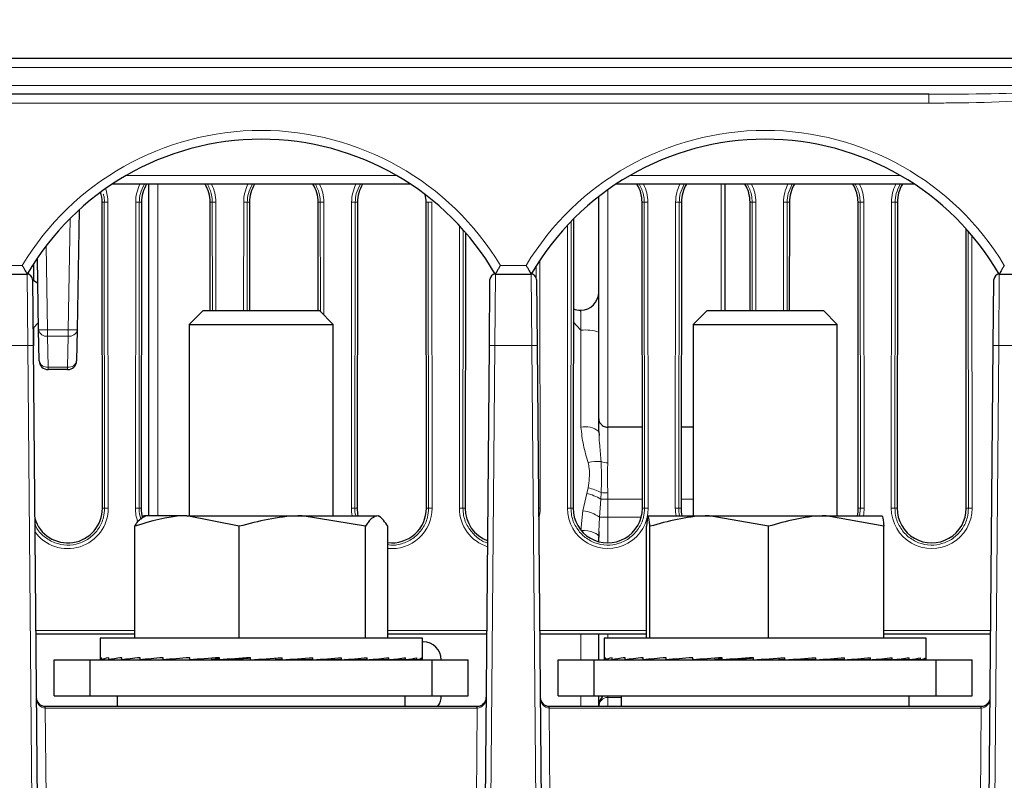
# Paper-space layout 'Blatt3' of a CAD drawing. Header units: millimetres. Extents: x 5 to 418, y 2 to 292.
# Tile 22 of 28: x 253 to 290, y 162 to 190. Entities that reach past the tile are written whole.
import ezdxf

# ---------------------------------------------------------------- set-up
doc = ezdxf.new("R2010")
doc.units = ezdxf.units.MM
doc.layers.add('SLD-0', color=7, linetype='Continuous')
doc.styles.add('SLDTEXTSTYLE1', font='TXT', dxfattribs={"width": 0.605})
doc.dimstyles.new('SLDDIMSTYLE3', dxfattribs={"dimtxt": 3.5, "dimasz": 3.302, "dimexe": 0, "dimexo": 0.0625, "dimgap": 0.875, "dimtad": 1, "dimlfac": 1.5, "dimrnd": 1e-09, "dimzin": 12, "dimdsep": 46, "dimtxsty": 'SLDTEXTSTYLE1', "dimsah": 1, "dimcen": 0.09, "dimadec": 0, "dimazin": 3, "dimtfac": 1, "dimtofl": 0, "dimtmove": 0, "dimatfit": 3, "dimfxl": 1, "dimfrac": 2, "dimtolj": 1, "dimtzin": 12, "dimarcsym": 0})

# ---------------------------------------------------------------- blocks, each defined once
blk = doc.blocks.new('_D_16')
at = {"layer": 'SLD-0', "color": 7}
for p, q in [((135.329, 131.427), (135.329, 266.667)), ((325.329, 131.427), (325.329, 266.667)), ((135.329, 265.667), (325.329, 265.667))]:
    blk.add_line(p, q, dxfattribs=at)
for points in [[(135.329, 265.667), (138.631, 265.159), (138.631, 266.175)], [(325.329, 265.667), (322.027, 266.175), (322.027, 265.159)]]:
    blk.add_solid(points, dxfattribs=at)
at = {"layer": 'SLD-0', "color": 7, "insert": (226.318, 270.178), "char_height": 3.5, "attachment_point": 1, "style": 'SLDTEXTSTYLE1'}
blk.add_mtext('285', dxfattribs=at)

psp = doc.layouts.new('Blatt3')

# ---------------------------------------------------------------- linework, layer by layer
at = {"color": 7, "linetype": 'Continuous', "lineweight": 25}
for p, q in [((167.2678, 188.7603), (293.3895, 188.7603)), ((286.8905, 187.427), (173.7669, 187.427)), ((267.6931, 184.0937), (256.631, 184.0937)), ((257.9954, 171.812), (257.9954, 184.0937)), ((286.3597, 184.0937), (275.2976, 184.0937)), ((279.3287, 184.0937), (279.3287, 179.412)), ((274.662, 175.4084), (274.662, 183.6356)), ((255.4207, 183.1504), (255.343, 178.6982)), ((256.2774, 172.0937), (256.2671, 183.427)), ((257.7236, 183.427), (257.7133, 172.0937)), ((260.2707, 179.412), (260.2671, 183.427)), ((261.7236, 183.427), (261.72, 179.412)), ((264.2707, 179.412), (264.2671, 183.427)), ((265.7236, 183.427), (265.7133, 172.0937)), ((268.2774, 172.0937), (268.2671, 183.427)), ((276.2774, 172.0937), (276.2671, 183.427)), ((277.7236, 183.427), (277.7133, 172.0937)), ((280.2707, 179.412), (280.2671, 183.427)), ((281.7236, 183.427), (281.72, 179.412)), ((284.2774, 172.0937), (284.2671, 183.427)), ((285.7236, 183.427), (285.7133, 172.0937)), ((273.7231, 182.8013), (273.7133, 172.0937)), ((288.2774, 172.0937), (288.268, 182.4484)), ((269.7226, 182.3112), (269.7133, 172.0937)), ((253.9144, 178.6982), (253.868, 181.3556)), ((253.7215, 181.1326), (253.721, 180.5394)), ((252.1666, 180.7603), (253.4908, 180.7603)), ((253.6908, 180.5621), (253.7121, 178.1169)), ((253.6908, 180.5602), (253.8842, 180.4273)), ((270.6119, 178.1169), (270.6333, 180.5621)), ((270.8332, 180.7603), (272.1575, 180.7603)), ((272.3575, 180.5621), (272.3788, 178.1169)), ((289.2786, 178.1169), (289.2999, 180.5621)), ((289.4999, 180.7603), (290.8241, 180.7603)), ((260.0067, 179.412), (259.4954, 178.9007)), ((260.0067, 179.412), (264.3174, 179.412)), ((264.8287, 178.9007), (264.3174, 179.412)), ((273.9896, 179.427), (273.9954, 179.427)), ((278.6734, 179.412), (278.162, 178.9007)), ((278.6734, 179.412), (282.984, 179.412)), ((283.4954, 178.9007), (282.984, 179.412)), ((253.9097, 178.9671), (253.7065, 178.7603)), ((253.7194, 178.7734), (253.7181, 177.4275)), ((259.4954, 178.9007), (259.4954, 171.812)), ((259.4954, 178.9007), (264.8287, 178.9007)), ((264.8287, 171.812), (264.8287, 178.9007)), ((274.0012, 178.6938), (273.7196, 179.003)), ((278.162, 178.9007), (278.162, 171.812)), ((278.162, 178.9007), (283.4954, 178.9007)), ((283.4954, 171.812), (283.4954, 178.9007)), ((253.9343, 177.5545), (253.9144, 178.6982)), ((255.343, 178.6982), (255.323, 177.5545)), ((253.7121, 178.1169), (254.048, 139.6287)), ((270.276, 139.6287), (270.6119, 178.1169)), ((272.3788, 178.1169), (272.7147, 139.6287)), ((288.9642, 142.0937), (289.2786, 178.1169)), ((254.9897, 177.227), (254.2676, 177.227)), ((274.662, 174.9406), (274.662, 175.4084)), ((276.2747, 175.0937), (274.9954, 175.0937)), ((278.162, 175.0937), (277.716, 175.0937)), ((274.662, 174.9406), (274.672, 174.7931)), ((257.8287, 171.812), (257.769, 171.7775)), ((259.4082, 171.812), (257.8312, 171.812)), ((261.3399, 171.425), (259.4082, 171.812)), ((259.4082, 171.812), (263.6826, 171.812)), ((266.0254, 171.425), (263.6826, 171.812)), ((263.6826, 171.812), (266.4365, 171.812)), ((266.5551, 171.7775), (266.4954, 171.812)), ((276.4954, 171.812), (276.494, 171.8113)), ((276.4967, 171.812), (278.7547, 171.812)), ((280.9514, 171.425), (278.7547, 171.812)), ((278.7547, 171.812), (283.0868, 171.812)), ((285.2221, 171.425), (283.0868, 171.812)), ((283.0868, 171.812), (285.1607, 171.812)), ((285.1633, 171.8113), (285.162, 171.812)), ((257.4765, 167.2787), (257.4765, 171.425)), ((261.3399, 167.2787), (261.3399, 171.425)), ((266.0254, 167.2787), (266.0254, 171.425)), ((266.8475, 167.2787), (266.8475, 171.425)), ((276.4353, 167.2787), (276.4353, 171.425)), ((276.558, 167.2787), (276.558, 171.425)), ((280.9514, 167.2787), (280.9514, 171.425)), ((285.2221, 167.2787), (285.2221, 171.425)), ((274.6692, 171.2365), (274.662, 171.0238)), ((274.662, 170.8545), (274.662, 171.0238)), ((257.4765, 167.427), (253.8054, 167.427)), ((270.5186, 167.427), (266.8475, 167.427)), ((276.4353, 167.427), (272.4721, 167.427)), ((274.662, 166.4787), (274.662, 167.427)), ((289.1853, 167.427), (285.2221, 167.427)), ((256.1954, 167.2787), (256.1954, 166.5059)), ((268.1287, 167.2787), (256.1954, 167.2787)), ((268.1287, 166.5059), (268.1287, 167.2787)), ((268.162, 167.1453), (268.1287, 167.1453)), ((274.862, 167.2787), (274.862, 166.5087)), ((274.8638, 167.2787), (274.862, 167.2787)), ((286.7954, 167.2787), (274.8638, 167.2787)), ((286.7954, 166.5087), (286.7954, 167.2787)), ((254.4954, 165.1453), (254.4954, 166.4787)), ((254.4954, 166.4787), (255.8287, 166.4787)), ((255.8287, 165.1453), (255.8287, 166.4787)), ((255.8287, 166.4787), (268.4954, 166.4787)), ((256.2087, 166.4787), (256.2453, 166.4789)), ((256.2453, 166.4787), (256.2453, 166.5587)), ((256.2453, 166.4787), (256.5093, 166.4805)), ((256.4009, 166.4787), (256.5093, 166.4794)), ((256.5093, 166.4787), (256.5093, 166.5587)), ((256.5093, 166.4787), (256.9905, 166.4821)), ((256.8145, 166.4787), (256.9905, 166.48)), ((256.9905, 166.4787), (256.9905, 166.5587)), ((256.9905, 166.4787), (257.6704, 166.4839)), ((257.4335, 166.4787), (257.6704, 166.4807)), ((257.6704, 166.4787), (257.6704, 166.5587)), ((257.6704, 166.4787), (258.523, 166.4863)), ((257.9714, 166.4814), (257.9714, 166.4787)), ((258.523, 166.4787), (258.523, 166.5587)), ((258.523, 166.4787), (259.5154, 166.4896)), ((259.5154, 166.4787), (259.5154, 166.5587)), ((259.5154, 166.4787), (260.3032, 166.4906)), ((260.6095, 166.4787), (260.6095, 166.5587)), ((260.6095, 166.4787), (261.0716, 166.4906)), ((261.7633, 166.4787), (261.7633, 166.5587)), ((262.7031, 166.4906), (262.7031, 166.5429)), ((262.9324, 166.4787), (262.7031, 166.4906)), ((262.9324, 166.4787), (262.9324, 166.5587)), ((263.5034, 166.4906), (263.5034, 166.5183)), ((264.0719, 166.4787), (263.5034, 166.4906)), ((264.0719, 166.4787), (264.0719, 166.5587)), ((264.2522, 166.4906), (264.2522, 166.4917)), ((265.138, 166.4787), (264.2522, 166.4906)), ((265.138, 166.4787), (265.138, 166.5587)), ((266.0897, 166.4787), (265.2465, 166.4873)), ((266.0897, 166.4787), (266.0897, 166.5587)), ((266.8905, 166.4787), (266.1577, 166.4849)), ((266.3527, 166.4787), (266.3527, 166.4832)), ((266.6536, 166.4787), (266.3527, 166.4814)), ((266.6536, 166.4787), (266.6536, 166.4807)), ((266.8905, 166.4787), (266.8905, 166.5587)), ((267.3336, 166.4787), (266.9191, 166.4819)), ((267.5096, 166.4787), (266.9291, 166.483)), ((267.3336, 166.4787), (267.3336, 166.48)), ((267.5096, 166.4787), (267.5096, 166.5587)), ((267.8148, 166.4787), (267.523, 166.4807)), ((267.9232, 166.4787), (267.5274, 166.4814)), ((267.8148, 166.4787), (267.8148, 166.4794)), ((267.9232, 166.4787), (267.9232, 166.5587)), ((268.0787, 166.4787), (267.9271, 166.4797)), ((268.1153, 166.4787), (267.9279, 166.4799)), ((268.0787, 166.4787), (268.0787, 166.4789)), ((268.1153, 166.4787), (268.1153, 166.5587)), ((268.4954, 165.1453), (268.4954, 166.4787)), ((268.4954, 166.4787), (269.8287, 166.4787)), ((269.8287, 165.1453), (269.8287, 166.4787)), ((273.162, 165.1453), (273.162, 166.4787)), ((273.162, 166.4787), (274.4954, 166.4787)), ((274.4954, 165.1453), (274.4954, 166.4787)), ((274.4954, 166.4787), (287.162, 166.4787)), ((274.8782, 166.4787), (274.9069, 166.4789)), ((274.9069, 166.4787), (274.9069, 166.5587)), ((274.9069, 166.4787), (275.1632, 166.4804)), ((275.0782, 166.4787), (275.1632, 166.4793)), ((275.1632, 166.4787), (275.1632, 166.5587)), ((275.1632, 166.4787), (275.6371, 166.482)), ((275.4991, 166.4787), (275.6371, 166.4797)), ((275.6371, 166.4787), (275.6371, 166.5587)), ((275.6371, 166.4787), (276.3106, 166.4839)), ((276.1249, 166.4787), (276.3106, 166.4803)), ((276.3106, 166.4787), (276.3106, 166.5587)), ((276.3106, 166.4787), (277.1578, 166.4862)), ((276.638, 166.4816), (276.638, 166.4787)), ((277.1578, 166.4787), (277.1578, 166.5587)), ((277.1578, 166.4787), (278.146, 166.4894)), ((278.146, 166.4787), (278.146, 166.5587)), ((278.146, 166.4787), (278.9445, 166.4906)), ((279.2373, 166.4787), (279.2373, 166.5587)), ((279.2373, 166.4787), (279.7109, 166.4906)), ((280.3897, 166.4787), (280.3897, 166.5587)), ((281.3416, 166.4906), (281.3416, 166.5438)), ((281.559, 166.4787), (281.3416, 166.4906)), ((281.559, 166.4787), (281.559, 166.5587)), ((282.1432, 166.4906), (282.1432, 166.5192)), ((282.7003, 166.4787), (282.1432, 166.4906)), ((282.7003, 166.4787), (282.7003, 166.5587)), ((282.8942, 166.4906), (282.8942, 166.4927)), ((283.7696, 166.4787), (282.8942, 166.4906)), ((283.7696, 166.4787), (283.7696, 166.5587)), ((284.7259, 166.4787), (283.8798, 166.4874)), ((284.7259, 166.4787), (284.7259, 166.5587)), ((285.5325, 166.4787), (284.7951, 166.4849)), ((285.0194, 166.4787), (285.0194, 166.483)), ((285.3467, 166.4787), (285.0194, 166.4816)), ((285.3467, 166.4787), (285.3467, 166.4803)), ((285.5325, 166.4787), (285.5325, 166.5587)), ((286.0202, 166.4787), (285.564, 166.4822)), ((286.1582, 166.4787), (285.5719, 166.4831)), ((286.0202, 166.4787), (286.0202, 166.4797)), ((286.1582, 166.4787), (286.1582, 166.5587)), ((286.4942, 166.4787), (286.1731, 166.4809)), ((286.5792, 166.4787), (286.1766, 166.4815)), ((286.4942, 166.4787), (286.4942, 166.4793)), ((286.5792, 166.4787), (286.5792, 166.5587)), ((286.7505, 166.4787), (286.5836, 166.4798)), ((286.7792, 166.4787), (286.5843, 166.48)), ((286.7505, 166.4787), (286.7505, 166.4789)), ((286.7792, 166.4787), (286.7792, 166.5587)), ((287.162, 165.1453), (287.162, 166.4787)), ((287.162, 166.4787), (288.4954, 166.4787)), ((288.4954, 165.1453), (288.4954, 166.4787)), ((254.4954, 165.1453), (255.8287, 165.1453)), ((255.8287, 165.1453), (268.4954, 165.1453)), ((256.8287, 165.1453), (256.8287, 164.7603)), ((267.4954, 164.7603), (267.4954, 165.1453)), ((268.4954, 165.1453), (269.8287, 165.1453)), ((273.162, 165.1453), (274.4954, 165.1453)), ((274.4954, 165.1453), (287.162, 165.1453)), ((274.662, 164.7603), (274.662, 165.1453)), ((275.4954, 165.1453), (275.4954, 164.7603)), ((286.162, 164.7603), (286.162, 165.1453)), ((287.162, 165.1453), (288.4954, 165.1453)), ((254.1591, 164.7603), (254.1608, 164.7603)), ((254.1608, 164.7603), (270.1633, 164.7603)), ((270.1633, 164.6889), (270.1633, 164.7603)), ((270.1633, 164.7603), (270.1649, 164.7603)), ((272.8258, 164.7603), (272.8275, 164.7603)), ((272.8275, 164.7603), (288.8299, 164.7603)), ((288.8299, 164.6889), (288.8299, 164.7603)), ((288.8299, 164.7603), (288.8316, 164.7603))]:
    psp.add_line(p, q, dxfattribs=at)
at = {"color": 7, "linetype": 'Continuous', "lineweight": 18}
for p, q in [((293.4246, 188.4212), (167.2328, 188.4212)), ((167.2334, 187.7545), (293.424, 187.7545)), ((286.8905, 187.427), (286.8905, 187.0995)), ((286.8905, 187.0995), (173.7669, 187.0995)), ((257.1601, 184.4212), (267.164, 184.4212)), ((275.8267, 184.4212), (285.8306, 184.4212)), ((258.3258, 184.0937), (258.3258, 171.812)), ((274.9954, 183.8852), (274.9954, 175.0937)), ((279.1954, 179.412), (279.1954, 184.0937)), ((256.2671, 183.427), (256.3478, 183.427)), ((256.3582, 172.0937), (256.3478, 183.427)), ((256.4809, 183.4293), (256.4913, 172.096)), ((257.4994, 172.096), (257.5098, 183.4293)), ((257.6429, 183.427), (257.6325, 172.0937)), ((257.7236, 183.427), (257.6429, 183.427)), ((260.2671, 183.427), (260.3478, 183.427)), ((260.3515, 179.412), (260.3478, 183.427)), ((260.4809, 183.4293), (260.4846, 179.412)), ((261.5061, 179.412), (261.5098, 183.4293)), ((261.6429, 183.427), (261.6392, 179.412)), ((261.7236, 183.427), (261.6429, 183.427)), ((264.2671, 183.427), (264.3478, 183.427)), ((264.3515, 179.3779), (264.3478, 183.427)), ((264.4809, 183.4293), (264.4848, 179.2446)), ((265.4994, 172.096), (265.5098, 183.4293)), ((265.6429, 183.427), (265.6325, 172.0937)), ((265.7236, 183.427), (265.6429, 183.427)), ((268.2671, 183.427), (268.3478, 183.427)), ((268.3582, 172.0937), (268.3478, 183.427)), ((268.4809, 183.4293), (268.4913, 172.096)), ((276.2671, 183.427), (276.3478, 183.427)), ((276.3582, 172.0937), (276.3478, 183.427)), ((276.4809, 183.4293), (276.4913, 172.096)), ((277.4994, 172.096), (277.5098, 183.4293)), ((277.6429, 183.427), (277.6325, 172.0937)), ((277.7236, 183.427), (277.6429, 183.427)), ((280.2671, 183.427), (280.3478, 183.427)), ((280.3515, 179.412), (280.3478, 183.427)), ((280.4809, 183.4293), (280.4846, 179.412)), ((281.5061, 179.412), (281.5098, 183.4293)), ((281.6429, 183.427), (281.6392, 179.412)), ((281.7236, 183.427), (281.6429, 183.427)), ((284.2671, 183.427), (284.3478, 183.427)), ((284.3582, 172.0937), (284.3478, 183.427)), ((284.4809, 183.4293), (284.4913, 172.096)), ((285.4994, 172.096), (285.5098, 183.4293)), ((285.6429, 183.427), (285.6325, 172.0937)), ((285.7236, 183.427), (285.6429, 183.427)), ((255.0097, 178.6982), (255.0818, 182.8268)), ((269.4994, 172.096), (269.509, 182.5496)), ((269.642, 182.403), (269.6325, 172.0937)), ((273.4994, 172.096), (273.509, 182.5789)), ((273.6423, 182.719), (273.6325, 172.0937)), ((288.3582, 172.0937), (288.3488, 182.3576)), ((288.4821, 182.2027), (288.4913, 172.096)), ((254.1934, 181.8092), (254.2477, 178.6982)), ((272.4829, 181.2783), (272.4913, 172.096)), ((252.4017, 181.0878), (253.3051, 181.0878)), ((271.0189, 181.0878), (271.9718, 181.0878)), ((272.3504, 180.6131), (272.35, 181.0721)), ((253.5121, 178.1169), (253.4908, 180.7603)), ((270.8332, 180.7603), (270.8119, 178.1169)), ((272.1788, 178.1169), (272.1575, 180.7603)), ((289.4999, 180.7603), (289.4786, 178.1169)), ((254.2477, 178.6982), (255.0097, 178.6982)), ((254.2477, 178.4642), (254.2477, 178.6982)), ((255.0097, 178.4642), (254.2477, 178.4642)), ((254.2477, 178.4642), (254.2676, 177.3205)), ((254.9897, 177.3205), (255.0097, 178.4642)), ((255.0097, 178.4642), (255.0097, 178.6982)), ((274.0012, 175.1), (274.0012, 178.6938)), ((253.5121, 178.1169), (252.1452, 178.1169)), ((253.848, 139.6287), (253.5121, 178.1169)), ((270.8119, 178.1169), (270.476, 139.6287)), ((272.1788, 178.1169), (270.8119, 178.1169)), ((272.5147, 139.6287), (272.1788, 178.1169)), ((289.4786, 178.1169), (289.1642, 142.0937)), ((290.8455, 178.1169), (289.4786, 178.1169)), ((254.2676, 177.3205), (254.9897, 177.3205)), ((254.2676, 177.227), (254.2676, 177.3205)), ((254.9897, 177.227), (254.9897, 177.3205)), ((274.9954, 175.0937), (274.9954, 173.7697)), ((274.0762, 171.994), (274.2177, 172.6451)), ((274.2177, 172.6451), (274.2706, 172.845)), ((274.7518, 172.6718), (274.7342, 172.427)), ((274.9954, 172.6625), (274.9954, 172.427)), ((274.7342, 172.427), (274.687, 171.7603)), ((274.9954, 172.427), (274.7342, 172.427)), ((274.9954, 172.427), (276.2771, 172.427)), ((274.9954, 172.427), (274.9954, 171.7603)), ((277.7136, 172.427), (278.162, 172.427)), ((256.2774, 172.0937), (256.3582, 172.0937)), ((257.7133, 172.0937), (257.6325, 172.0937)), ((265.7133, 172.0937), (265.6325, 172.0937)), ((268.2774, 172.0937), (268.3582, 172.0937)), ((269.7133, 172.0937), (269.6325, 172.0937)), ((273.7133, 172.0937), (273.6325, 172.0937)), ((274.0012, 171.2748), (274.0762, 171.994)), ((276.2774, 172.0937), (276.3582, 172.0937)), ((277.7133, 172.0937), (277.6325, 172.0937)), ((284.2774, 172.0937), (284.3582, 172.0937)), ((284.3234, 171.812), (284.3582, 172.0937)), ((285.7133, 172.0937), (285.6325, 172.0937)), ((288.2774, 172.0937), (288.3582, 172.0937)), ((274.687, 171.7603), (274.6692, 171.2365)), ((274.687, 171.7603), (274.9954, 171.7603)), ((274.9954, 171.7603), (274.9954, 170.8104)), ((274.9954, 171.7603), (276.2337, 171.7603)), ((253.8042, 167.5627), (257.4765, 167.5627)), ((266.8475, 167.5627), (270.5198, 167.5627)), ((272.4709, 167.5627), (276.4353, 167.5627)), ((274.0012, 166.4787), (274.0012, 167.427)), ((274.9954, 167.427), (274.9954, 167.2787)), ((285.2221, 167.5627), (289.1865, 167.5627)), ((274.9954, 166.4793), (274.9954, 166.4787)), ((274.0012, 164.7603), (274.0012, 165.1453)), ((274.9954, 165.0889), (274.9954, 165.1453)), ((274.9954, 165.0889), (274.9954, 164.7603)), ((275.4954, 165.0889), (274.9954, 165.0889)), ((254.1608, 164.6889), (254.1608, 164.7603)), ((254.1608, 164.6889), (254.1897, 161.3764)), ((270.1633, 164.6889), (254.1608, 164.6889)), ((270.1343, 161.3764), (270.1633, 164.6889)), ((272.8275, 164.6889), (272.8275, 164.7603)), ((272.8275, 164.6889), (272.8564, 161.3764)), ((288.8299, 164.6889), (272.8275, 164.6889)), ((288.801, 161.3764), (288.8299, 164.6889))]:
    psp.add_line(p, q, dxfattribs=at)
at = {"color": 7, "linetype": 'Continuous', "lineweight": 18, "flags": 128}
psp.add_lwpolyline([(274.662, 171.0238), (274.6494, 171.0725), (274.6118, 171.1193), (274.5509, 171.1626), (274.4688, 171.2005), (274.3688, 171.2317), (274.2545, 171.255), (274.1304, 171.2696), (274.0012, 171.2748)], dxfattribs=at)
at = {"color": 7, "linetype": 'Continuous', "lineweight": 18}
for centre, radius, start, end in [((262.162, 175.7434), 10.3444, 31.10772, 148.89228), ((280.8287, 175.7434), 10.3444, 31.10772, 148.89228), ((254.9954, 183.428), 1.4856, 0.05241, 19.79496), ((258.9954, 183.428), 1.4856, 153.37805, 179.94759), ((258.9954, 183.428), 1.4856, 0.05241, 26.62195), ((262.9954, 183.428), 1.4856, 153.37805, 179.94759), ((262.9954, 183.428), 1.4856, 0.05241, 26.62195), ((266.9954, 183.428), 1.4856, 153.37805, 179.94759), ((274.9954, 183.428), 1.4856, 0.05241, 26.62195), ((278.9954, 183.428), 1.4856, 153.37805, 179.94759), ((278.9954, 183.428), 1.4856, 0.05241, 26.62195), ((282.9954, 183.428), 1.4856, 153.37805, 179.94759), ((282.9954, 183.428), 1.4856, 0.05241, 26.62195), ((286.9954, 183.428), 1.4856, 153.37805, 179.94759), ((256.4519, 181.2795), 2.15, 89.22651, 92.77593), ((257.5388, 181.2795), 2.15, 87.22407, 90.77349), ((260.4519, 181.2795), 2.15, 89.22651, 92.77593), ((261.5388, 181.2795), 2.15, 87.22407, 90.77349), ((264.4519, 181.2795), 2.15, 89.22651, 92.77593), ((265.5388, 181.2795), 2.15, 87.22407, 90.77349), ((268.4519, 181.2795), 2.15, 89.22651, 92.77593), ((276.4519, 181.2795), 2.15, 89.22651, 92.77593), ((277.5388, 181.2795), 2.15, 87.22407, 90.77349), ((280.4519, 181.2795), 2.15, 89.22651, 92.77593), ((281.5388, 181.2795), 2.15, 87.22407, 90.77349), ((284.4519, 181.2795), 2.15, 89.22651, 92.77593), ((285.5388, 181.2795), 2.15, 87.22407, 90.77349), ((254.081, 183.474), 4.7788, 268.00162, 271.99838), ((254.2053, 178.7582), 0.2971, 191.66458, 278.19814), ((255.1763, 183.474), 4.7788, 268.00162, 271.99838), ((255.0521, 178.7582), 0.2971, 261.80186, 348.33542), ((274.1654, 177.1492), 1.5459, 71.26331, 95.96706), ((253.6121, 172.387), 5.7308, 89.0002, 90.9998), ((270.7119, 172.387), 5.7308, 89.0002, 90.9998), ((272.2788, 172.387), 5.7308, 89.0002, 90.9998), ((289.3786, 172.387), 5.7308, 89.0002, 90.9998), ((254.2253, 177.6146), 0.2971, 191.66458, 278.19814), ((255.0321, 177.6146), 0.2971, 261.80186, 348.33542), ((274.1557, 174.2911), 0.8235, 52.0635, 100.81594), ((274.6378, 172.2157), 1.6113, 85.94142, 103.17298), ((274.9833, 174.2981), 0.5285, 244.02776, 271.31059), ((273.8635, 171.0858), 1.599, 57.00809, 77.20292), ((273.9419, 171.1759), 1.7012, 61.56757, 78.85814), ((274.9793, 175.4238), 2.7613, 265.27498, 270.33337), ((254.9954, 172.0946), 1.496, 215.1511, 0.05241), ((256.4623, 169.9462), 2.15, 89.22651, 92.77593), ((257.5284, 169.9462), 2.15, 87.22407, 90.77349), ((258.9954, 172.0946), 1.496, 179.94759, 199.20006), ((265.5284, 169.9462), 2.15, 87.22407, 90.77349), ((266.9954, 172.0946), 1.496, 179.94759, 190.88949), ((266.9954, 172.0946), 1.496, 264.32901, 0.05241), ((268.4623, 169.9462), 2.15, 89.22651, 92.77593), ((269.5284, 169.9462), 2.15, 87.22407, 90.77349), ((270.9954, 172.0946), 1.496, 179.94759, 252.55606), ((272.4959, 165.2656), 6.8304, 90.03844, 90.54157), ((270.9954, 172.0946), 1.496, 344.21432, 0.05241), ((273.5284, 169.9462), 2.15, 87.22407, 90.77349), ((274.9954, 172.0946), 1.496, 179.94759, 0.05241), ((273.9929, 170.8613), 1.1358, 52.32884, 85.79743), ((276.4623, 169.9462), 2.15, 89.22651, 92.77593), ((277.5284, 169.9462), 2.15, 87.22407, 90.77349), ((278.9954, 172.0946), 1.496, 179.94759, 190.88949), ((284.4623, 169.9462), 2.15, 89.22651, 92.77593), ((282.9954, 172.0946), 1.496, 349.11051, 0.05241), ((285.5284, 169.9462), 2.15, 87.22407, 90.77349), ((286.9954, 172.0946), 1.496, 179.94759, 0.05241), ((288.4623, 169.9462), 2.15, 89.22651, 92.77593), ((273.007, 164.6998), 2.8427, 178.78001, 180.21999), ((291.6737, 164.6998), 2.8427, 178.78001, 180.21999)]:
    psp.add_arc(centre, radius, start, end, dxfattribs=at)
at = {"color": 7, "linetype": 'Continuous', "lineweight": 25}
for centre, radius, start, end in [((262.162, 175.7492), 10.0111, 30.03672, 149.96328), ((280.8287, 175.7492), 10.0111, 30.03672, 149.96328), ((258.9954, 183.4258), 1.2717, 148.32248, 179.94759), ((258.9954, 183.4258), 1.2717, 0.05241, 31.67752), ((262.9954, 183.4258), 1.2717, 148.32248, 179.94759), ((262.9954, 183.4258), 1.2717, 0.05241, 31.67752), ((266.9954, 183.4258), 1.2717, 148.32248, 179.94759), ((274.9954, 183.4258), 1.2717, 0.05241, 31.67752), ((278.9954, 183.4258), 1.2717, 148.32248, 179.94759), ((278.9954, 183.4258), 1.2717, 0.05241, 31.67752), ((282.9954, 183.4258), 1.2717, 148.32248, 179.94759), ((282.9954, 183.4258), 1.2717, 0.05241, 31.67752), ((286.9954, 183.4258), 1.2717, 148.32248, 179.94759), ((254.9954, 183.4258), 1.2717, 0.05241, 17.08717), ((266.9954, 183.4258), 1.2717, 0.05241, 12.79989), ((253.4908, 180.5603), 0.2, 0.5, 90), ((253.8271, 180.6674), 0.3333, 149.65827, 163.80146), ((270.8332, 180.5603), 0.2, 90, 179.5), ((270.4969, 180.6674), 0.3333, 16.20309, 30.37252), ((272.1575, 180.5603), 0.2, 0.5, 90), ((272.4938, 180.6674), 0.3333, 149.55358, 163.80146), ((289.4999, 180.5603), 0.2, 90, 179.5), ((289.1636, 180.6674), 0.3333, 16.20309, 30.44767), ((273.9954, 180.0937), 0.6667, 270, 0), ((273.9896, 180.0937), 0.6667, 246.15235, 270), ((254.2676, 177.5603), 0.3333, 181, 270), ((254.9897, 177.5603), 0.3333, 270, 359), ((254.9954, 172.0925), 1.2821, 196.79221, 0.05241), ((258.9954, 172.0925), 1.2821, 179.94759, 196.03767), ((266.9954, 172.0925), 1.2821, 179.94759, 192.63663), ((266.9954, 172.0925), 1.2821, 263.37907, 0.05241), ((270.9954, 172.0925), 1.2821, 179.94759, 249.61906), ((274.9954, 172.0925), 1.2821, 179.94759, 0.05241), ((278.9954, 172.0925), 1.2821, 179.94759, 192.63663), ((282.9954, 172.0925), 1.2821, 347.36337, 0.05241), ((286.9954, 172.0925), 1.2821, 179.94759, 0.05241), ((268.162, 166.4787), 0.6667, 0, 90), ((254.1591, 165.0937), 0.3333, 180.5, 270), ((268.162, 165.1453), 0.6667, 324.72359, 0), ((270.1649, 165.0937), 0.3333, 270, 359.5), ((272.8258, 165.0937), 0.3333, 180.5, 270), ((288.8316, 165.0937), 0.3333, 270, 359.5), ((251.317, 164.6998), 2.8427, 359.78001, 1.21999), ((269.9837, 164.6998), 2.8427, 359.78001, 1.21999)]:
    psp.add_arc(centre, radius, start, end, dxfattribs=at)
for centre, major_axis, ratio, start_param, end_param in [((262.162, 166.5187), (5.9667, 0.0128), 0.0683615, 3.0119747, 3.2083242), ((262.162, 166.5187), (5.9667, 0.0925), 0.0666148, 2.8147393, 3.0110889), ((262.162, 166.5187), (5.9667, 0.1685), 0.0622895, 2.6176631, 2.8140126), ((262.162, 166.5187), (5.9667, 0.238), 0.0555636, 2.420857, 2.6172066), ((262.162, 166.5187), (5.9667, 0.2981), 0.0467094, 2.2243898, 2.4207394), ((262.162, 166.5187), (5.9667, 0.3467), 0.0360786, 2.0282776, 2.2246272), ((262.162, 166.5187), (5.9667, 0.382), 0.024085, 1.8324827, 2.0288322), ((262.162, 166.5187), (4.1907, 0.2683), 0.024085, 1.9487704, 2.0288322), ((262.162, 166.5187), (5.9667, 0.4026), 0.0111868, 1.6369201, 1.8332696), ((262.162, 166.5187), (4.1907, 0.2828), 0.0111868, 1.6653363, 1.8332696), ((262.162, 166.5187), (5.9667, 0.4079), 0.0021302, 4.6453648, 4.8417143), ((262.162, 166.5187), (5.9667, 0.3977), 0.0153675, 4.8408358, 5.0371853), ((262.162, 166.5187), (5.9667, 0.3722), 0.0280292, 5.0364608, 5.2328103), ((262.162, 166.5187), (5.9667, 0.3326), 0.0396363, 5.2323497, 5.4286993), ((262.162, 166.5187), (5.9667, 0.2801), 0.0497431, 5.4285735, 5.6249231), ((262.162, 166.5187), (5.9667, 0.2167), 0.0579536, 5.6251531, 5.8215026), ((262.162, 166.5187), (5.9667, 0.1449), 0.0639395, 5.822055, 6.0184046), ((262.162, 166.5187), (5.9667, 0.0674), 0.0674572, 6.0191957, 6.2155452), ((262.162, 166.5187), (5.9667, -0.0128), 0.0683615, 6.2164537, 6.2833323), ((280.8287, 166.5187), (5.9667, 0.0101), 0.0683745, 3.0187674, 3.2151169), ((280.8287, 166.5187), (5.9667, 0.0898), 0.0667185, 2.8215289, 3.0178784), ((280.8287, 166.5187), (5.9667, 0.166), 0.0624797, 2.6244451, 2.8207946), ((280.8287, 166.5187), (5.9667, 0.2357), 0.0558324, 2.4276283, 2.6239779), ((280.8287, 166.5187), (5.9667, 0.2962), 0.0470461, 2.2311489, 2.4274984), ((280.8287, 166.5187), (5.9667, 0.3452), 0.0364699, 2.0350248, 2.2313743), ((280.8287, 166.5187), (5.9667, 0.381), 0.0245158, 1.83922, 2.0355696), ((280.8287, 166.5187), (4.1907, 0.2676), 0.0245158, 1.9587645, 2.0355696), ((280.8287, 166.5187), (5.9667, 0.4021), 0.0116407, 1.6436513, 1.8400008), ((280.8287, 166.5187), (4.1907, 0.2824), 0.0116407, 1.6749574, 1.8400008), ((280.8287, 166.5187), (5.9667, 0.408), 0.0016701, 4.6386353, 4.8349848), ((280.8287, 166.5187), (5.9667, 0.3983), 0.0149185, 4.8341032, 5.0304528), ((280.8287, 166.5187), (5.9667, 0.3734), 0.027608, 5.0297209, 5.2260705), ((280.8287, 166.5187), (5.9667, 0.3342), 0.0392591, 5.2255993, 5.4219489), ((280.8287, 166.5187), (5.9667, 0.2821), 0.0494245, 5.421811, 5.6181605), ((280.8287, 166.5187), (5.9667, 0.2191), 0.0577062, 5.6183785, 5.8147281), ((280.8287, 166.5187), (5.9667, 0.1475), 0.0637733, 5.8152705, 6.01162), ((280.8287, 166.5187), (5.9667, 0.0701), 0.067379, 6.0124047, 6.2087543), ((280.8287, 166.5187), (5.9667, -0.0101), 0.0683745, 6.2096611, 6.2833006), ((274.9954, 164.7425), (0, 0.4619), 0.7216878, 0.5110003, 1.5707963)]:
    psp.add_ellipse(centre, major_axis=major_axis, ratio=ratio, start_param=start_param, end_param=end_param, dxfattribs=at)
at = {"color": 7, "linetype": 'Continuous', "lineweight": 18}
for centre, major_axis, ratio, start_param, end_param in [((254.1591, 165.0937), (-0.0035, 0.4048), 0.8234953, 1.5707963, 3.132866), ((270.1649, 165.0937), (0.0035, 0.4048), 0.8234953, 3.1503193, 4.712389), ((272.8258, 165.0937), (-0.0035, 0.4048), 0.8234953, 1.5707963, 3.132866), ((274.9954, 164.7425), (0, 0.3464), 0.9622504, 0, 1.5707963), ((288.8316, 165.0937), (0.0035, 0.4048), 0.8234953, 3.1503193, 4.712389), ((254.1638, 164.5603), (0.3334, -0.0026), 0.3855756, 1.5827298, 1.5858471), ((270.1603, 164.5603), (0.3334, 0.0026), 0.3855756, 1.5557455, 1.5588629), ((272.8304, 164.5603), (0.3334, -0.0026), 0.3855756, 1.5827298, 1.5858471), ((288.8269, 164.5603), (0.3334, 0.0026), 0.3855756, 1.5557455, 1.5588629)]:
    psp.add_ellipse(centre, major_axis=major_axis, ratio=ratio, start_param=start_param, end_param=end_param, dxfattribs=at)
for points, knots in [([(293.424, 187.7545), (293.4237, 187.7523), (293.4232, 187.7473), (293.4161, 187.7362), (293.3924, 187.7192), (293.2847, 187.678), (292.8127, 187.6013), (290.8745, 187.4588), (288.8029, 187.4302), (287.1029, 187.4273), (286.8905, 187.427)], [0, 0, 0, 0, 0.001002, 0.0022535, 0.0058552, 0.014075, 0.0546851, 0.2232057, 0.9029436, 1, 1, 1, 1]), ([(293.459, 187.7545), (293.4579, 187.7452), (293.4552, 187.7241), (293.4302, 187.6874), (293.3289, 187.6064), (292.8523, 187.4475), (290.9092, 187.1682), (288.8137, 187.1057), (287.1038, 187.1002), (286.8905, 187.0995)], [0, 0, 0, 0, 0.0041607, 0.0094589, 0.0193629, 0.0621266, 0.2310533, 0.9040576, 1, 1, 1, 1]), ([(257.8323, 184.0937), (257.7732, 183.9821), (257.6624, 183.7729), (257.6491, 183.5371), (257.6429, 183.427)], [0, 0, 0, 0, 0.5333107, 1, 1, 1, 1]), ([(260.3478, 183.427), (260.3433, 183.5169), (260.3317, 183.7508), (260.2295, 183.963), (260.1667, 184.0937)], [0, 0, 0, 0, 0.3845587, 1, 1, 1, 1]), ([(261.8323, 184.0937), (261.7732, 183.9821), (261.6624, 183.7729), (261.6491, 183.5371), (261.6429, 183.427)], [0, 0, 0, 0, 0.5333107, 1, 1, 1, 1]), ([(264.3478, 183.427), (264.3433, 183.5169), (264.3317, 183.7508), (264.2295, 183.963), (264.1667, 184.0937)], [0, 0, 0, 0, 0.3845587, 1, 1, 1, 1]), ([(265.8323, 184.0937), (265.7732, 183.9821), (265.6624, 183.7729), (265.6491, 183.5371), (265.6429, 183.427)], [0, 0, 0, 0, 0.5333107, 1, 1, 1, 1]), ([(276.3478, 183.427), (276.3433, 183.5169), (276.3317, 183.7508), (276.2295, 183.963), (276.1667, 184.0937)], [0, 0, 0, 0, 0.3845587, 1, 1, 1, 1]), ([(277.8323, 184.0937), (277.7732, 183.9821), (277.6624, 183.7729), (277.6491, 183.5371), (277.6429, 183.427)], [0, 0, 0, 0, 0.5333107, 1, 1, 1, 1]), ([(280.3478, 183.427), (280.3433, 183.5169), (280.3317, 183.7508), (280.2295, 183.963), (280.1667, 184.0937)], [0, 0, 0, 0, 0.3845587, 1, 1, 1, 1]), ([(281.8323, 184.0937), (281.7732, 183.9821), (281.6624, 183.7729), (281.6491, 183.5371), (281.6429, 183.427)], [0, 0, 0, 0, 0.5333107, 1, 1, 1, 1]), ([(284.3478, 183.427), (284.3433, 183.5169), (284.3317, 183.7508), (284.2295, 183.963), (284.1667, 184.0937)], [0, 0, 0, 0, 0.3845587, 1, 1, 1, 1]), ([(285.8323, 184.0937), (285.7732, 183.9821), (285.6624, 183.7729), (285.6491, 183.5371), (285.6429, 183.427)], [0, 0, 0, 0, 0.5333107, 1, 1, 1, 1]), ([(256.3478, 183.427), (256.3491, 183.5183), (256.3506, 183.6218), (256.3126, 183.7158), (256.3082, 183.7269)], [0, 0, 0, 0, 0.88255168, 1, 1, 1, 1]), ([(273.9896, 179.427), (273.9903, 179.4195), (273.9919, 179.4044), (273.9958, 179.2883), (273.9988, 179.1614), (274.0004, 179.0951)], [0, 0, 0, 0, 0.3230451, 0.6461087, 1, 1, 1, 1]), ([(273.9954, 179.427), (273.996, 179.4196), (273.9973, 179.4049), (273.9991, 179.2899), (274, 179.1717), (274.0004, 179.1013), (274.0004, 179.0951)], [0, 0, 0, 0, 0.3229164, 0.6458253, 0.9687165, 1, 1, 1, 1]), ([(274.0004, 179.0951), (274.0006, 179.0851), (274.0013, 179.0272), (274.003, 178.8927), (274.0041, 178.7621), (274.0047, 178.6868)], [0, 0, 0, 0, 0.0814998, 0.4707557, 1, 1, 1, 1]), ([(274.0047, 178.6868), (274.0046, 178.6877), (274.0044, 178.6897), (274.0029, 178.6921), (274.0016, 178.6934), (274.0012, 178.6938)], [0, 0, 0, 0, 0.33095109, 0.76220182, 1, 1, 1, 1]), ([(274.2706, 173.7846), (274.2054, 173.9985), (274.0749, 174.4271), (274.0258, 174.8754), (274.0012, 175.1)], [0, 0, 0, 0, 0.4990352, 1, 1, 1, 1]), ([(274.672, 174.7931), (274.6798, 174.6682), (274.6987, 174.3651), (274.7322, 174.0237), (274.7518, 173.823)], [0, 0, 0, 0, 0.4118954, 1, 1, 1, 1]), ([(274.2706, 172.845), (274.3038, 173.0867), (274.347, 173.4011), (274.2849, 173.7126), (274.2706, 173.7846)], [0, 0, 0, 0, 0.768816, 1, 1, 1, 1]), ([(274.7518, 173.823), (274.7577, 173.6181), (274.7683, 173.2476), (274.7569, 172.8497), (274.7518, 172.6718)], [0, 0, 0, 0, 0.55293913, 1, 1, 1, 1]), ([(274.9954, 173.7697), (274.9941, 173.7088), (274.9874, 173.3684), (274.9918, 172.9807), (274.9954, 172.6625)], [0, 0, 0, 0, 0.17909059, 1, 1, 1, 1]), ([(253.7696, 171.5363), (253.7854, 171.4899), (253.8507, 171.2985), (254.1069, 171.0326), (254.5009, 170.793), (254.9607, 170.704), (255.4215, 170.7704), (255.8356, 170.9861), (256.1524, 171.3263), (256.3309, 171.7158), (256.35, 171.9811), (256.3582, 172.0937)], [0, 0, 0, 0, 0.0397534, 0.1639115, 0.2880501, 0.4121667, 0.5362682, 0.6603681, 0.7844807, 0.9086147, 1, 1, 1, 1]), ([(257.6325, 172.0937), (257.6339, 172.0031), (257.6361, 171.8597), (257.6932, 171.7292), (257.7143, 171.6812)], [0, 0, 0, 0, 0.631938, 1, 1, 1, 1]), ([(265.6325, 172.0937), (265.6303, 172.0022), (265.6279, 171.9053), (265.6624, 171.817), (265.6643, 171.812)], [0, 0, 0, 0, 0.9434327, 1, 1, 1, 1]), ([(266.8475, 170.7522), (266.8852, 170.7436), (267.0721, 170.701), (267.4228, 170.778), (267.8353, 170.984), (268.1525, 171.3268), (268.3309, 171.7157), (268.35, 171.9811), (268.3582, 172.0937)], [0, 0, 0, 0, 0.0506178, 0.2510483, 0.4514763, 0.6519248, 0.8524079, 1, 1, 1, 1]), ([(269.6325, 172.0937), (269.6377, 172.0044), (269.6518, 171.7625), (269.8, 171.3833), (270.1026, 171.0401), (270.3737, 170.8432), (270.536, 170.8132), (270.5482, 170.811)], [0, 0, 0, 0, 0.1596893, 0.4324734, 0.7052515, 0.977987, 1, 1, 1, 1]), ([(273.6325, 172.0937), (273.6377, 172.0043), (273.6517, 171.7621), (273.8007, 171.386), (274.1002, 171.0301), (274.5027, 170.7937), (274.9602, 170.7038), (275.4216, 170.7704), (275.8356, 170.9861), (276.1524, 171.3263), (276.3309, 171.7158), (276.35, 171.9811), (276.3582, 172.0937)], [0, 0, 0, 0, 0.0628165, 0.1701206, 0.2774225, 0.3847075, 0.4919735, 0.5992264, 0.706478, 0.8137405, 0.9210216, 1, 1, 1, 1]), ([(277.6325, 172.0937), (277.6303, 172.0022), (277.6279, 171.9053), (277.6624, 171.817), (277.6643, 171.812)], [0, 0, 0, 0, 0.9434327, 1, 1, 1, 1]), ([(285.6325, 172.0937), (285.6377, 172.0043), (285.6517, 171.7621), (285.8007, 171.386), (286.1002, 171.0301), (286.5027, 170.7937), (286.9602, 170.7038), (287.4216, 170.7704), (287.8356, 170.9861), (288.1524, 171.3263), (288.3309, 171.7158), (288.35, 171.9811), (288.3582, 172.0937)], [0, 0, 0, 0, 0.0628165, 0.1701206, 0.2774225, 0.3847075, 0.4919735, 0.5992264, 0.706478, 0.8137405, 0.9210216, 1, 1, 1, 1])]:
    psp.add_open_spline(points, degree=3, knots=knots, dxfattribs=at)
at = {"color": 7, "linetype": 'Continuous', "lineweight": 25}
for points, knots in [([(253.3051, 181.0878), (253.3057, 181.0869), (253.3262, 181.0505), (253.3668, 180.979), (253.4202, 180.8864), (253.4612, 180.8161), (253.489, 180.7695), (253.4932, 180.7634), (253.4953, 180.7603)], [0, 0, 0, 0, 0.005797, 0.2256602, 0.4429351, 0.6353309, 0.8174659, 1, 1, 1, 1]), ([(271.0189, 181.0878), (271.0184, 181.0869), (270.9978, 181.0505), (270.9572, 180.979), (270.9038, 180.8864), (270.8628, 180.8161), (270.835, 180.7695), (270.8308, 180.7634), (270.8287, 180.7603)], [0, 0, 0, 0, 0.005797, 0.2256602, 0.4429351, 0.6353309, 0.8174659, 1, 1, 1, 1]), ([(271.9718, 181.0878), (271.9723, 181.0869), (271.9929, 181.0505), (272.0335, 180.979), (272.0869, 180.8864), (272.1279, 180.8161), (272.1557, 180.7695), (272.1599, 180.7634), (272.162, 180.7603)], [0, 0, 0, 0, 0.005797, 0.2256602, 0.4429351, 0.6353309, 0.8174659, 1, 1, 1, 1]), ([(289.6856, 181.0878), (289.685, 181.0869), (289.6645, 181.0505), (289.6239, 180.979), (289.5705, 180.8864), (289.5295, 180.8161), (289.5017, 180.7695), (289.4975, 180.7634), (289.4954, 180.7603)], [0, 0, 0, 0, 0.00579699, 0.22566016, 0.4429351, 0.63533089, 0.81746589, 1, 1, 1, 1]), ([(274.662, 175.4084), (274.662, 175.4078), (274.6621, 175.3752), (274.6753, 175.3038), (274.732, 175.2085), (274.8175, 175.1396), (274.9059, 175.1009), (274.9655, 175.0961), (274.9954, 175.0937)], [0, 0, 0, 0, 0.0048073, 0.2353079, 0.5108805, 0.7139135, 0.8566021, 1, 1, 1, 1]), ([(259.4082, 171.812), (259.3624, 171.8116), (258.7101, 171.8061), (258.0709, 171.6086), (257.4765, 171.425)], [0, 0, 0, 0, 0.07021477, 1, 1, 1, 1]), ([(257.4765, 171.425), (257.5066, 171.4762), (257.6405, 171.7041), (257.7797, 171.7649), (257.8876, 171.812)], [0, 0, 0, 0, 0.22470115, 1, 1, 1, 1]), ([(263.6826, 171.812), (263.6271, 171.8116), (262.836, 171.8061), (262.0607, 171.6086), (261.3399, 171.425)], [0, 0, 0, 0, 0.0702148, 1, 1, 1, 1]), ([(266.4365, 171.812), (266.3286, 171.7649), (266.1894, 171.7041), (266.0555, 171.4762), (266.0254, 171.425)], [0, 0, 0, 0, 0.77529885, 1, 1, 1, 1]), ([(266.8475, 171.425), (266.7449, 171.5814), (266.6093, 171.788), (266.4702, 171.8073), (266.4365, 171.812)], [0, 0, 0, 0, 0.75737, 1, 1, 1, 1]), ([(276.4967, 171.812), (276.4916, 171.8073), (276.4708, 171.788), (276.4506, 171.5814), (276.4353, 171.425)], [0, 0, 0, 0, 0.24263, 1, 1, 1, 1]), ([(276.558, 171.425), (276.5535, 171.4762), (276.5336, 171.7041), (276.5128, 171.7649), (276.4967, 171.812)], [0, 0, 0, 0, 0.2247011, 1, 1, 1, 1]), ([(278.7547, 171.812), (278.7027, 171.8116), (277.9609, 171.8061), (277.2339, 171.6086), (276.558, 171.425)], [0, 0, 0, 0, 0.0702148, 1, 1, 1, 1]), ([(283.0868, 171.812), (283.0361, 171.8116), (282.3151, 171.8061), (281.6084, 171.6086), (280.9514, 171.425)], [0, 0, 0, 0, 0.0702148, 1, 1, 1, 1]), ([(285.1607, 171.812), (285.1768, 171.7649), (285.1976, 171.7041), (285.2176, 171.4762), (285.2221, 171.425)], [0, 0, 0, 0, 0.77529885, 1, 1, 1, 1])]:
    psp.add_open_spline(points, degree=3, knots=knots, dxfattribs=at)

# ---------------------------------------------------------------- dimensions: what is measured, and where the dimension line sits
at = {"layer": 'SLD-0', "color": 7}
dim = psp.add_linear_dim(base=(325.3287, 265.6668), p1=(135.3287, 131.427), p2=(325.3287, 131.427), dimstyle='SLDDIMSTYLE3', dxfattribs=at)
dim.commit()
dim.dimension.update_dxf_attribs({"geometry": '_D_16', "text_midpoint": (230.3287, 265.6668), "dimtype": 160})

doc.saveas('drawing.dxf')
